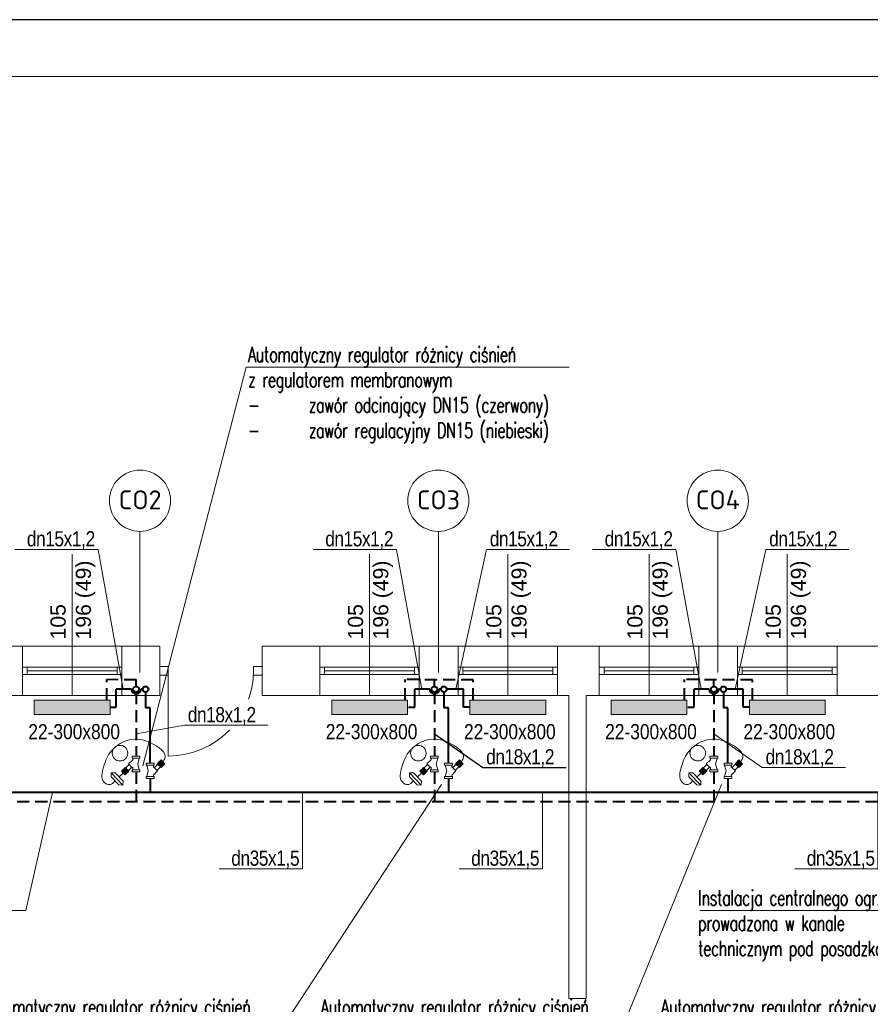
# Model space of a CAD drawing. Header units: millimetres. Extents: x -2390 to 43572, y -15084 to -12114.
# Tile 27 of 52: x 23930 to 24828, y -13153 to -12114. Entities that reach past the tile are written whole.
import ezdxf
from ezdxf import colors
from ezdxf.entities.mleader import LeaderData, LeaderLine
from ezdxf.math import Vec2, Vec3

# ---------------------------------------------------------------- set-up
doc = ezdxf.new("R2010")
doc.units = ezdxf.units.MM
doc.linetypes.add('DASHED', pattern=[1.905, 1.27, -0.635])
for name, color, linetype, lineweight in [('@ grzejniki', 7, 'Continuous', 30), ('@ opis C..O.', 7, 'Continuous', 18), ('IS-Działka (powrotna)', 5, 'DASHED', 40), ('IS-Działka (zasilająca)', 1, 'Continuous', 40), ('IS-Grzejnik', 7, 'Continuous', 5), ('IS-Grzejnik_etykieta', 7, 'Continuous', 5), ('IS-opis', 7, 'Continuous', 25), ('IS-ramka', 7, 'Continuous', 15), ('opisy', 5, 'Continuous', 5), ('stolarka', 3, 'Continuous', 9), ('Wymiar', 7, 'Continuous', 5), ('wymiary', 6, 'Continuous', 5), ('zawory', 7, 'Continuous', 18), ('ściany nośne', 1, 'Continuous', 25)]:
    doc.layers.add(name, color=color, linetype=linetype, lineweight=lineweight)
doc.layers.add('IS-pomocnicze', color=2, linetype='Continuous', plot=False)
doc.styles.add('Arial_Narrow_____', font='ARIALN.TTF')
doc.styles.add('ROMANS', font='romans.shx', dxfattribs={"height": 1})
doc.styles.add('SIMPLEX', font='simplex.shx', dxfattribs={"width": 0.75})
doc.styles.get("Standard").update_dxf_attribs({"font": 'arial.ttf'})
doc.styles.add('TABELKA', font='romans.shx', dxfattribs={"width": 0.9})

# ---------------------------------------------------------------- blocks, each defined once
blk = doc.blocks.new('A$C19E64F29')
at = {"layer": 'zawory'}
for p, q in [((-15.4, -0.7), (-11.5, 3.3)), ((-10.4, -3.6), (-14.4, 0.4)), ((-10.4, -3.6), (-14.4, 0.4)), ((-9.9, -3), (-13.8, 0.9)), ((-9.8, -3), (-13.8, 0.9)), ((-9.3, -2.5), (-13.3, 1.5)), ((-9.3, -2.5), (-13.3, 1.5)), ((-8.8, -1.9), (-12.7, 2)), ((-8.8, -1.9), (-12.7, 2)), ((-8.2, -1.4), (-12.2, 2.6)), ((-7.5, -0.7), (-11.5, 3.3)), ((4.1, -2.2), (4.1, 0)), ((-11.5, -4.7), (-15.4, -0.7)), ((-10.9, -4.1), (-14.9, -0.2)), ((-11.5, -4.7), (-7.5, -0.7)), ((-7.3, -7.6), (-10.9, -4.1)), ((-10.9, -4.1), (-10.9, -4.1)), ((-4.5, -4.9), (-8.1, -1.3)), ((-7.9, -8.3), (-3.9, -4.3)), ((-3.5, -12.7), (-7.9, -8.3)), ((4.1, -2.2), (-4.1, -2.2)), ((-3.5, -4.8), (-3.9, -4.3)), ((-3.5, -2.2), (-3.5, -4.8)), ((1.9, -8.2), (3.5, -2.2)), ((3.5, -14.3), (1.9, -8.2)), ((4.1, -14.3), (-4.1, -14.3)), ((-3.5, -12.7), (-3.5, -14.3)), ((4.1, -16.4), (4.1, -14.3))]:
    blk.add_line(p, q, dxfattribs=at)
for points in [[(-4.1, -2.2), (-4.1, 0), (4.1, 0)], [(4.1, -16.4), (-4.1, -16.4), (-4.1, -14.3)]]:
    blk.add_lwpolyline(points, dxfattribs=at)
blk = doc.blocks.new('A$C419A285A')
at = {"layer": '@ grzejniki', "lineweight": 0}
for p, q in [((-135, -10), (-105, 20)), ((-105, 20), (15, 20)), ((-45, 20), (-45, 58)), ((15, 20), (45, -10)), ((-105, -40), (-135, -10)), ((-135, -10), (45, -10)), ((15, -40), (-105, -40)), ((-45, -100), (-45, -40)), ((45, -10), (15, -40))]:
    blk.add_line(p, q, dxfattribs=at)
blk = doc.blocks.new('A$C3D8D556D')
at = {"layer": '@ grzejniki', "lineweight": 0}
blk.add_circle((29.5, 37.9), 8.23, dxfattribs=at)
blk.add_spline([(-2.4, 45.9), (-3.7, 48.6), (-0.9, 54.8), (14.8, 55.3), (32.1, 46.8), (42.6, 31.3), (40.7, 6.1), (23.5, -9.3), (20.4, -7.3)], degree=3, dxfattribs=at)
at = {"layer": '@ grzejniki', "lineweight": 0, "xscale": -0.1, "yscale": 0.1, "zscale": 0.1, "rotation": 43.66614677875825}
blk.add_blockref('A$C419A285A', (-1.6, 38.6), dxfattribs=at)
at = {"layer": '@ grzejniki', "xscale": -1}
for p, rotation in [((9.8, 21), 90), ((19.1, 6.1), 270.0000000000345)]:
    blk.add_blockref('A$C19E64F29', p, dxfattribs=dict(at, rotation=rotation))
blk = doc.blocks.new('_None')

msp = doc.modelspace()

# ---------------------------------------------------------------- hatches: boundary and pattern name
at = {"layer": 'IS-Grzejnik', "transparency": 33554687, "extrusion": (0, 0, -1)}
for points in [[(-24025.2, -12847.3), (-23945.2, -12847.3), (-23945.2, -12832.2), (-24025.2, -12832.1)], [(-24339.2, -12847.3), (-24259.2, -12847.3), (-24259.2, -12832.2), (-24339.2, -12832.1)], [(-24485.2, -12847.3), (-24405.2, -12847.3), (-24405.2, -12832.2), (-24485.2, -12832.1)], [(-24634.2, -12847.3), (-24554.2, -12847.3), (-24554.2, -12832.2), (-24634.2, -12832.1)], [(-24780.2, -12847.3), (-24700.2, -12847.3), (-24700.2, -12832.2), (-24780.2, -12832.1)]]:
    msp.add_hatch(color=256, dxfattribs=at).paths.add_polyline_path(points)

# ---------------------------------------------------------------- linework, layer by layer
at = {"layer": 'IS-Działka (powrotna)', "ltscale": 10}
for p, q in [((24052.7, -12810.6), (24021.8, -12810.5)), ((24021.8, -12832.1), (24021.8, -12810.5)), ((24052.7, -12817.6), (24052.7, -12810.5)), ((24408.5, -12810.6), (24336.8, -12810.5)), ((24336.8, -12832.1), (24336.8, -12810.5)), ((24367.7, -12817.6), (24367.7, -12810.5)), ((24408.5, -12832.2), (24408.5, -12810.6)), ((24703.5, -12810.6), (24631.8, -12810.5)), ((24631.8, -12832.1), (24631.8, -12810.5)), ((24662.7, -12817.6), (24662.7, -12810.5)), ((24703.5, -12832.2), (24703.5, -12810.6)), ((24052.7, -12907.7), (24052.7, -12939.6)), ((24367.7, -12907.7), (24367.7, -12939.6)), ((24662.7, -12907.7), (24662.7, -12939.6)), ((25978.3, -12939.6), (23469.3, -12939.6))]:
    msp.add_line(p, q, dxfattribs=at)
at = {"layer": 'IS-Działka (powrotna)', "ltscale": 80}
for centre in [(24052.7, -12820.6), (24367.7, -12820.6), (24662.7, -12820.6)]:
    msp.add_circle(centre, 3, dxfattribs=at)
at = {"layer": 'IS-Działka (zasilająca)'}
for p, q in [((24047.7, -12820.6), (24031.8, -12820.6)), ((24031.8, -12839.7), (24031.8, -12820.6)), ((24059.7, -12820.6), (24057.7, -12820.6)), ((24362.7, -12820.6), (24346.8, -12820.6)), ((24346.8, -12839.7), (24346.8, -12820.6)), ((24374.7, -12820.6), (24372.7, -12820.6)), ((24398.5, -12820.6), (24380.7, -12820.6)), ((24398.5, -12839.7), (24398.5, -12820.6)), ((24657.7, -12820.6), (24641.8, -12820.6)), ((24641.8, -12839.7), (24641.8, -12820.6)), ((24669.7, -12820.6), (24667.7, -12820.6)), ((24693.5, -12820.6), (24675.7, -12820.6)), ((24693.5, -12839.7), (24693.5, -12820.6)), ((24062.7, -12823.6), (24062.7, -12840.1)), ((24377.7, -12823.6), (24377.7, -12840.1)), ((24672.7, -12823.6), (24672.7, -12840.1)), ((24025.2, -12839.7), (24031.8, -12839.7)), ((24067.5, -12840.1), (24062.7, -12840.1)), ((24067.5, -12898.5), (24067.5, -12840.1)), ((24340.2, -12839.7), (24346.8, -12839.7)), ((24382.5, -12840.1), (24377.7, -12840.1)), ((24382.5, -12898.5), (24382.5, -12840.1)), ((24405.2, -12839.7), (24398.5, -12839.7)), ((24635.2, -12839.7), (24641.8, -12839.7)), ((24677.5, -12840.1), (24672.7, -12840.1)), ((24677.5, -12898.5), (24677.5, -12840.1)), ((24700.2, -12839.7), (24693.5, -12839.7)), ((24067.5, -12914.9), (24067.5, -12929.6)), ((24382.5, -12914.9), (24382.5, -12929.6)), ((24677.5, -12914.9), (24677.5, -12929.6)), ((25978.3, -12929.6), (23479.3, -12929.6))]:
    msp.add_line(p, q, dxfattribs=at)
for centre in [(24062.7, -12820.6), (24377.7, -12820.6), (24672.7, -12820.6)]:
    msp.add_circle(centre, 3, dxfattribs=at)
for centre in [(24052.7, -12820.6), (24367.7, -12820.6), (24662.7, -12820.6)]:
    msp.add_arc(centre, 5, 179.9992, 0.0013, dxfattribs=at)
at = {"layer": 'IS-Grzejnik', "extrusion": (0, 0, -1)}
for points in [[(-24025.2, -12847.3), (-23945.2, -12847.4), (-23945.2, -12832.2), (-24025.2, -12832.1)], [(-24339.2, -12847.3), (-24259.2, -12847.4), (-24259.2, -12832.2), (-24339.2, -12832.1)], [(-24485.2, -12847.3), (-24405.2, -12847.4), (-24405.2, -12832.2), (-24485.2, -12832.1)], [(-24634.2, -12847.3), (-24554.2, -12847.4), (-24554.2, -12832.2), (-24634.2, -12832.1)], [(-24780.2, -12847.3), (-24700.2, -12847.4), (-24700.2, -12832.2), (-24780.2, -12832.1)]]:
    msp.add_lwpolyline(points, close=True, dxfattribs=at)
at = {"layer": 'IS-pomocnicze', "transparency": 33554687}
msp.add_lwpolyline([(22148.3, -15084), (28148.3, -15084), (28148.3, -12114), (22148.3, -12114), (22148.3, -15084)], dxfattribs=at)
at = {"layer": 'IS-ramka', "transparency": 33554687}
msp.add_lwpolyline([(22208.3, -15024), (28088.3, -15024), (28088.3, -12174), (22208.3, -12174)], close=True, dxfattribs=at)
at = {"layer": 'opisy', "color": 252, "lineweight": 0}
for p, q in [((23985.2, -12827.2), (23985.2, -12662.6)), ((24299.2, -12827.2), (24299.2, -12662.6)), ((24445.2, -12827.2), (24445.2, -12662.6)), ((24594.2, -12827.2), (24594.2, -12662.6)), ((24740.2, -12827.2), (24740.2, -12662.6))]:
    msp.add_line(p, q, dxfattribs=at)
at = {"layer": 'stolarka', "color": 252, "lineweight": 0}
for p, q in [((23932.7, -12797.2), (23937.7, -12797.2)), ((23937.7, -12797.2), (23937.7, -12805.2)), ((23937.7, -12797.2), (24032.7, -12797.2)), ((23937.7, -12801.2), (24032.7, -12801.2)), ((24037.7, -12797.2), (24032.7, -12797.2)), ((24032.7, -12797.2), (24032.7, -12805.2)), ((24086.7, -12796.7), (24077.7, -12796.7)), ((24086.7, -12805.7), (24086.7, -12796.7)), ((24086.7, -12801.2), (24086.7, -12891.2)), ((24176.7, -12796.7), (24185.7, -12796.7)), ((24176.7, -12805.7), (24176.7, -12796.7)), ((24246.7, -12797.2), (24251.7, -12797.2)), ((24251.7, -12797.2), (24251.7, -12805.2)), ((24251.7, -12797.2), (24346.7, -12797.2)), ((24251.7, -12801.2), (24346.7, -12801.2)), ((24351.7, -12797.2), (24346.7, -12797.2)), ((24346.7, -12797.2), (24346.7, -12805.2)), ((24392.7, -12797.2), (24397.7, -12797.2)), ((24397.7, -12797.2), (24397.7, -12805.2)), ((24397.7, -12797.2), (24492.7, -12797.2)), ((24397.7, -12801.2), (24492.7, -12801.2)), ((24497.7, -12797.2), (24492.7, -12797.2)), ((24492.7, -12797.2), (24492.7, -12805.2)), ((24541.7, -12797.2), (24546.7, -12797.2)), ((24546.7, -12797.2), (24546.7, -12805.2)), ((24546.7, -12797.2), (24641.7, -12797.2)), ((24546.7, -12801.2), (24641.7, -12801.2)), ((24646.7, -12797.2), (24641.7, -12797.2)), ((24641.7, -12797.2), (24641.7, -12805.2)), ((24687.7, -12797.2), (24692.7, -12797.2)), ((24692.7, -12797.2), (24692.7, -12805.2)), ((24692.7, -12797.2), (24787.7, -12797.2)), ((24692.7, -12801.2), (24787.7, -12801.2)), ((24792.7, -12797.2), (24787.7, -12797.2)), ((24787.7, -12797.2), (24787.7, -12805.2)), ((23937.7, -12805.2), (23932.7, -12805.2)), ((23937.7, -12805.2), (24032.7, -12805.2)), ((24032.7, -12805.2), (24037.7, -12805.2)), ((24086.7, -12805.7), (24077.7, -12805.7)), ((24176.7, -12805.7), (24185.7, -12805.7)), ((24251.7, -12805.2), (24246.7, -12805.2)), ((24251.7, -12805.2), (24346.7, -12805.2)), ((24346.7, -12805.2), (24351.7, -12805.2)), ((24397.7, -12805.2), (24392.7, -12805.2)), ((24397.7, -12805.2), (24492.7, -12805.2)), ((24492.7, -12805.2), (24497.7, -12805.2)), ((24546.7, -12805.2), (24541.7, -12805.2)), ((24546.7, -12805.2), (24641.7, -12805.2)), ((24641.7, -12805.2), (24646.7, -12805.2)), ((24692.7, -12805.2), (24687.7, -12805.2)), ((24692.7, -12805.2), (24787.7, -12805.2)), ((24787.7, -12805.2), (24792.7, -12805.2))]:
    msp.add_line(p, q, dxfattribs=at)
msp.add_lwpolyline([(24086.7, -12891.2, 0.411545), (24176.7, -12801.2)], format="xyb", dxfattribs=at)
at = {"layer": 'Wymiar', "color": 252, "lineweight": 0}
for q in [(24509.7, -12827.2), (24527.7, -13147.1)]:
    msp.add_line((24509.7, -13147.1), q, dxfattribs=at)
at = {"layer": 'wymiary', "color": 0}
for p, q in [((24056.8, -12653.9), (24056.8, -12802.8)), ((24371.8, -12653.9), (24371.8, -12802.8)), ((24666.8, -12653.9), (24666.8, -12802.8))]:
    msp.add_line(p, q, dxfattribs=at)
at = {"layer": 'ściany nośne', "color": 252, "lineweight": 0}
for p, q in [((23327.7, -12775.2), (24077.7, -12775.2)), ((23932.7, -12827.2), (23932.7, -12775.2)), ((24037.7, -12827.2), (24037.7, -12775.2)), ((24077.7, -12827.2), (24077.7, -12775.2)), ((24185.7, -12775.2), (24497.7, -12775.2)), ((24185.7, -12827.2), (24185.7, -12775.2)), ((24246.7, -12827.2), (24246.7, -12775.2)), ((24351.7, -12827.2), (24351.7, -12775.2)), ((24392.7, -12827.2), (24392.7, -12775.2)), ((24497.7, -12775.2), (24523.7, -12775.2)), ((24497.7, -12827.2), (24497.7, -12775.2)), ((24523.7, -12775.2), (24835.7, -12775.2)), ((24541.7, -12827.2), (24541.7, -12775.2)), ((24646.7, -12827.2), (24646.7, -12775.2)), ((24687.7, -12827.2), (24687.7, -12775.2)), ((24792.7, -12827.2), (24792.7, -12775.2)), ((23640.7, -12827.2), (24077.7, -12827.2)), ((24185.7, -12827.2), (24497.7, -12827.2)), ((24509.7, -12827.2), (24497.7, -12827.2)), ((24835.7, -12827.2), (24527.7, -12827.2)), ((24527.7, -12827.2), (24527.7, -13147.1))]:
    msp.add_line(p, q, dxfattribs=at)
at = {"layer": 'ściany nośne'}
for p, q in [((24062.7, -12820.6), (24062.7, -12820.6)), ((24377.7, -12820.6), (24377.7, -12820.6)), ((24672.7, -12820.6), (24672.7, -12820.6))]:
    msp.add_line(p, q, dxfattribs=at)

# ---------------------------------------------------------------- texts
at = {"layer": 'opisy', "color": 252, "lineweight": 0, "char_height": 16, "width": 104.913, "attachment_point": 1, "rotation": 90}
for insert in [(23962.3, -12768.1), (24276.3, -12768.1), (24422.3, -12768.1), (24571.3, -12768.1), (24717.3, -12768.1)]:
    msp.add_mtext('105\\P196 (49)', dxfattribs=dict(at, insert=insert))

# ---------------------------------------------------------------- leaders
at = {"layer": '@ opis C..O.'}
ml = msp.add_multileader_mtext('Standard', dxfattribs=at)
ml.set_content('{\\Fsimplex|c238;\\W0.7;\\T0.95;Automatyczny regulator różnicy ciśnień \\Pz regulatorem membranowym \\P\\pxi-2,l2,t4;\\A1;-^Izawór odcinający DN15\\A0; (czerwony) \\P-^Izawór regulacyjny \\A1;DN15\\A0; (niebieski\\A1;)}', color=256, style='ROMANS')
ml.set_leader_properties(color=256, linetype='ByLayer', lineweight=5)
ml.set_arrow_properties(name='NONE')
ml.build(insert=Vec2(0, 0))
ml.multileader.update_dxf_attribs({"text_left_attachment_type": 6, "text_right_attachment_type": 6, "dogleg_length": 0, "arrow_head_size": 0})
ctx = ml.context
ctx.base_point, ctx.char_height, ctx.arrow_head_size, ctx.plane_origin = Vec3(23888.7, -13169.3), 16, 0, Vec3(25121.7, -13726.4)
ctx.left_attachment, ctx.right_attachment = 6, 6
notes = []
notes.append((ctx, [(1, (1, 1, 0), (24212.7, -13169.3), (-1, 0), 0, [(0, [(24375.2, -12921)], 0, [])])]))
ctx.mtext.insert, ctx.mtext.width, ctx.mtext.line_spacing_style, ctx.mtext.flow_direction = Vec3(23890.7, -13148), 335.715, 2, 5
ml = msp.add_multileader_mtext('Standard', dxfattribs=at)
ml.set_content('{\\Fsimplex|c238;\\W0.7;\\T0.95;Automatyczny regulator różnicy ciśnień \\Pz regulatorem membranowym \\P\\pxi-2,l2,t4;\\A1;-^Izawór odcinający DN15\\A0; (czerwony) \\P-^Izawór regulacyjny \\A1;DN15\\A0; (niebieski\\A1;)}', color=256, style='ROMANS')
ml.set_leader_properties(color=256, linetype='ByLayer', lineweight=5)
ml.set_arrow_properties(name='NONE')
ml.build(insert=Vec2(0, 0))
ml.multileader.update_dxf_attribs({"text_left_attachment_type": 6, "text_right_attachment_type": 6, "dogleg_length": 0, "arrow_head_size": 0})
ctx = ml.context
ctx.base_point, ctx.char_height, ctx.arrow_head_size, ctx.plane_origin = Vec3(24245.8, -13169.3), 16, 0, Vec3(25478.8, -13726.4)
ctx.left_attachment, ctx.right_attachment = 6, 6
notes.append((ctx, [(1, (1, 1, 0), (24569.8, -13169.3), (-1, 0), 0, [(0, [(24670.7, -12921)], 0, [])])]))
ctx.mtext.insert, ctx.mtext.width, ctx.mtext.line_spacing_style, ctx.mtext.flow_direction = Vec3(24247.8, -13148), 335.715, 2, 5
ml = msp.add_multileader_mtext('Standard', dxfattribs=at)
ml.set_content('{\\Fsimplex|c238;\\W0.7;\\T0.95;Automatyczny regulator różnicy ciśnień \\Pz regulatorem membranowym \\P\\pxi-2,l2,t4;\\A1;-^Izawór odcinający DN15\\A0; (czerwony) \\P-^Izawór regulacyjny \\A1;DN15\\A0; (niebieski\\A1;)}', color=256, style='ROMANS')
ml.set_leader_properties(color=256, linetype='ByLayer', lineweight=5)
ml.set_arrow_properties(name='NONE')
ml.build(insert=Vec2(0, 0))
ml.multileader.update_dxf_attribs({"text_left_attachment_type": 6, "text_right_attachment_type": 6, "dogleg_length": 0, "arrow_head_size": 0})
ctx = ml.context
ctx.base_point, ctx.char_height, ctx.arrow_head_size, ctx.plane_origin = Vec3(24605, -13169.3), 16, 0, Vec3(25838.1, -13726.4)
ctx.left_attachment, ctx.right_attachment = 6, 6
notes.append((ctx, [(1, (1, 1, 0), (24929, -13169.3), (-1, 0), 0, [(0, [(24984.7, -12921)], 0, [])])]))
ctx.mtext.insert, ctx.mtext.width, ctx.mtext.line_spacing_style, ctx.mtext.flow_direction = Vec3(24607, -13148), 335.715, 2, 5
at = {"layer": 'IS-opis', "transparency": 33554687}
ml = msp.add_multileader_mtext('Standard', dxfattribs=at)
ml.set_content('{\\W0.7;\\T0.95;\\C256;Instalacja centralnego ogrzewania  \\Pprowadzona w kanale \\Ptechnicznym pod posadzką}', color=252, style='SIMPLEX')
ml.set_leader_properties(color=256, linetype='ByLayer', lineweight=5)
ml.set_arrow_properties(name='NONE')
ml.build(insert=Vec2(0, 0))
ml.multileader.update_dxf_attribs({"text_left_attachment_type": 6, "text_right_attachment_type": 6, "dogleg_length": 0, "arrow_head_size": 0})
ctx = ml.context
ctx.base_point, ctx.char_height, ctx.arrow_head_size, ctx.plane_origin = Vec3(23659, -13054.1), 16, 0, Vec3(14635.6, -13019.7)
ctx.left_attachment, ctx.right_attachment = 6, 6
notes.append((ctx, [(1, (1, 1, 0), (23936.4, -13054.1), (-1, 0), 0, [(0, [(23964.5, -12929.6)], 0, [])])]))
ctx.mtext.insert, ctx.mtext.width, ctx.mtext.defined_height, ctx.mtext.line_spacing_style, ctx.mtext.flow_direction = Vec3(23661, -13032.8), 316.165, 16.2, 2, 5
at = {"layer": 'IS-opis', "color": 7}
ml = msp.add_multileader_mtext('Standard', dxfattribs=at)
ml.set_content('{\\fArial Narrow|b0|i0|c238|p34;\\W1;\\T0.95;\\C256;dn35x1,5}', color=7, style='TABELKA')
ml.set_leader_properties(color=256, linetype='ByLayer', lineweight=5)
ml.set_arrow_properties(name='NONE')
ml.build(insert=Vec2(0, 0))
ml.multileader.update_dxf_attribs({"has_dogleg": 0, "text_left_attachment_type": 6, "text_right_attachment_type": 6, "dogleg_length": 0, "arrow_head_size": 0})
ctx = ml.context
ctx.base_point, ctx.char_height, ctx.arrow_head_size, ctx.landing_gap_size, ctx.plane_origin, ctx.plane_y_axis = Vec3(24149.6, -13010.1), 16, 0, 4, Vec3(20861.7, -13627.2), Vec3(0, 1, 0)
ctx.left_attachment, ctx.right_attachment, ctx.text_align_type = 6, 6, 1
notes.append((ctx, [(0, (1, 1, 0), (24228.4, -13010.1), (-1, 0), 0, [(0, [(24228.4, -12929.6)], 0, [])])]))
ctx.mtext.insert, ctx.mtext.alignment, ctx.mtext.line_spacing_style, ctx.mtext.flow_direction = Vec3(24189, -12990.9), 2, 2, 5
ml = msp.add_multileader_mtext('Standard', dxfattribs=at)
ml.set_content('{\\fArial Narrow|b0|i0|c238|p34;\\W1;\\T0.95;\\C256;dn35x1,5}', color=7, style='TABELKA')
ml.set_leader_properties(color=256, linetype='ByLayer', lineweight=5)
ml.set_arrow_properties(name='NONE')
ml.build(insert=Vec2(0, 0))
ml.multileader.update_dxf_attribs({"has_dogleg": 0, "text_left_attachment_type": 6, "text_right_attachment_type": 6, "dogleg_length": 0, "arrow_head_size": 0})
ctx = ml.context
ctx.base_point, ctx.char_height, ctx.arrow_head_size, ctx.landing_gap_size, ctx.plane_origin, ctx.plane_y_axis = Vec3(24402.9, -13010.1), 16, 0, 4, Vec3(21115, -13627.2), Vec3(0, 1, 0)
ctx.left_attachment, ctx.right_attachment, ctx.text_align_type = 6, 6, 1
notes.append((ctx, [(0, (1, 1, 0), (24481.8, -13010.1), (-1, 0), 0, [(0, [(24481.8, -12929.6)], 0, [])])]))
ctx.mtext.insert, ctx.mtext.alignment, ctx.mtext.line_spacing_style, ctx.mtext.flow_direction = Vec3(24442.3, -12990.9), 2, 2, 5
at = {"layer": 'IS-opis', "transparency": 33554687}
ml = msp.add_multileader_mtext('Standard', dxfattribs=at)
ml.set_content('{\\W0.7;\\T0.95;\\C256;Instalacja centralnego ogrzewania  \\Pprowadzona w kanale \\Ptechnicznym pod posadzką}', color=252, style='SIMPLEX')
ml.set_leader_properties(color=256, linetype='ByLayer', lineweight=5)
ml.set_arrow_properties(name='NONE')
ml.build(insert=Vec2(0, 0))
ml.multileader.update_dxf_attribs({"text_left_attachment_type": 6, "text_right_attachment_type": 6, "dogleg_length": 0, "arrow_head_size": 0})
ctx = ml.context
ctx.base_point, ctx.char_height, ctx.arrow_head_size, ctx.plane_origin = Vec3(24644, -13054.1), 16, 0, Vec3(15590.5, -13019.7)
ctx.left_attachment, ctx.right_attachment = 6, 6
notes.append((ctx, [(1, (1, 1, 0), (24921.4, -13054.1), (-1, 0), 0, [(0, [(24954.8, -12929.6)], 0, [])])]))
ctx.mtext.insert, ctx.mtext.width, ctx.mtext.defined_height, ctx.mtext.line_spacing_style, ctx.mtext.flow_direction = Vec3(24646, -13032.8), 316.165, 16.2, 2, 5
at = {"layer": 'IS-opis', "color": 7}
ml = msp.add_multileader_mtext('Standard', dxfattribs=at)
ml.set_content('{\\fArial Narrow|b0|i0|c238|p34;\\W1;\\T0.95;\\C256;dn35x1,5}', color=7, style='TABELKA')
ml.set_leader_properties(color=256, linetype='ByLayer', lineweight=5)
ml.set_arrow_properties(name='NONE')
ml.build(insert=Vec2(0, 0))
ml.multileader.update_dxf_attribs({"has_dogleg": 0, "text_left_attachment_type": 6, "text_right_attachment_type": 6, "dogleg_length": 0, "arrow_head_size": 0})
ctx = ml.context
ctx.base_point, ctx.char_height, ctx.arrow_head_size, ctx.landing_gap_size, ctx.plane_origin, ctx.plane_y_axis = Vec3(24757.1, -13010.1), 16, 0, 4, Vec3(21469.2, -13627.2), Vec3(0, 1, 0)
ctx.left_attachment, ctx.right_attachment, ctx.text_align_type = 6, 6, 1
notes.append((ctx, [(0, (1, 1, 0), (24835.9, -13010.1), (-1, 0), 0, [(0, [(24835.9, -12929.6)], 0, [])])]))
ctx.mtext.insert, ctx.mtext.alignment, ctx.mtext.line_spacing_style, ctx.mtext.flow_direction = Vec3(24796.5, -12990.9), 2, 2, 5
for ctx, leaders in notes:
    for number, flags, end, landing, length, lines in leaders:
        leader = LeaderData()
        leader.index, (leader.has_last_leader_line, leader.has_dogleg_vector, leader.attachment_direction) = number, flags
        leader.last_leader_point, leader.dogleg_vector, leader.dogleg_length = Vec3(end), Vec3(landing), length
        for number, points, colour, breaks in lines:
            line = LeaderLine()
            line.index, line.vertices, line.color, line.breaks = number, Vec3.list(points), colors.encode_raw_color(colour), breaks
            leader.lines.append(line)
        ctx.leaders.append(leader)

# ---------------------------------------------------------------- next in the draw order: texts
at = {"layer": 'IS-Grzejnik_etykieta', "char_height": 20, "width": 65.015, "attachment_point": 1, "style": 'Arial_Narrow_____', "bg_fill": 2}
for s, insert in [('\\pxqc;{\\fISOCPEUR|b0|i0|c238|p34;CO2}', (24024.4, -12610.7)), ('\\pxqc;{\\fISOCPEUR|b0|i0|c238|p34;CO3}', (24339.4, -12610.7)), ('\\pxqc;{\\fISOCPEUR|b0|i0|c238|p34;CO4}', (24634.4, -12610.7))]:
    msp.add_mtext(s, dxfattribs=dict(at, insert=insert))
at = {"layer": 'IS-Grzejnik_etykieta', "lineweight": 0, "char_height": 16, "attachment_point": 1, "bg_fill": 2}
for insert in [(23938.9, -12857.4), (24252.9, -12857.4), (24398.9, -12857.4), (24547.9, -12857.4), (24693.9, -12857.4)]:
    msp.add_mtext_dynamic_manual_height_columns('{\\fArial Narrow|b0|i0|c238|p34;22-300x800}', width=61.082, gutter_width=299.6, heights=[0], dxfattribs=dict(at, insert=insert))

# ---------------------------------------------------------------- next in the draw order: linework, layer by layer
at = {"layer": 'IS-Działka (powrotna)', "ltscale": 10}
for p, q in [((24052.7, -12823.6), (24052.7, -12891.3)), ((24367.7, -12823.6), (24367.7, -12891.3)), ((24662.7, -12823.6), (24662.7, -12891.3))]:
    msp.add_line(p, q, dxfattribs=at)
at = {"layer": 'wymiary', "color": 0}
for centre in [(24056.8, -12621.7), (24371.8, -12621.7), (24666.8, -12621.7)]:
    msp.add_circle(centre, 32.3, dxfattribs=at)

# ---------------------------------------------------------------- next in the draw order: block references
at = {"layer": 'ściany nośne', "rotation": 90}
for p in [(24073.6, -12917.6), (24388.6, -12917.6), (24683.6, -12917.6)]:
    msp.add_blockref('A$C3D8D556D', p, dxfattribs=at)

# ---------------------------------------------------------------- next in the draw order: leaders
at = {"layer": 'IS-opis', "color": 7}
ml = msp.add_multileader_mtext('Standard', dxfattribs=at)
ml.set_content('{\\fArial Narrow|b0|i0|c238|p34;\\W1;\\T0.95;\\C256;dn18x1,2}', color=7, style='TABELKA')
ml.set_leader_properties(color=256, linetype='ByLayer', lineweight=-1)
ml.set_arrow_properties(name='NONE')
ml.build(insert=Vec2(0, 0))
ml.multileader.update_dxf_attribs({"has_dogleg": 0, "text_left_attachment_type": 6, "text_right_attachment_type": 6, "dogleg_length": 0, "arrow_head_size": 0})
ctx = ml.context
ctx.base_point, ctx.char_height, ctx.arrow_head_size, ctx.landing_gap_size, ctx.plane_origin, ctx.plane_y_axis = Vec3(24418.8, -12903.1), 16, 0, 4, Vec3(21130.9, -13520.2), Vec3(0, 1, 0)
ctx.left_attachment, ctx.right_attachment, ctx.text_align_type = 6, 6, 1
notes = []
notes.append((ctx, [(1, (1, 1, 0), (24418.8, -12903.1), (1, 0), 0, [(0, [(24367.7, -12867.8)], 0, [])])]))
ctx.mtext.insert, ctx.mtext.alignment, ctx.mtext.line_spacing_style, ctx.mtext.flow_direction = Vec3(24458.1, -12883.9), 2, 2, 5
ml = msp.add_multileader_mtext('Standard', dxfattribs=at)
ml.set_content('{\\fArial Narrow|b0|i0|c238|p34;\\W1;\\T0.95;\\C256;dn18x1,2}', color=7, style='TABELKA')
ml.set_leader_properties(color=256, linetype='ByLayer', lineweight=5)
ml.set_arrow_properties(name='NONE')
ml.build(insert=Vec2(0, 0))
ml.multileader.update_dxf_attribs({"has_dogleg": 0, "text_left_attachment_type": 6, "text_right_attachment_type": 6, "dogleg_length": 0, "arrow_head_size": 0})
ctx = ml.context
ctx.base_point, ctx.char_height, ctx.arrow_head_size, ctx.landing_gap_size, ctx.plane_origin, ctx.plane_y_axis = Vec3(24713.8, -12903.1), 16, 0, 4, Vec3(21425.9, -13520.2), Vec3(0, 1, 0)
ctx.left_attachment, ctx.right_attachment, ctx.text_align_type = 6, 6, 1
notes.append((ctx, [(1, (1, 1, 0), (24713.8, -12903.1), (1, 0), 0, [(0, [(24662.7, -12867.8)], 0, [])])]))
ctx.mtext.insert, ctx.mtext.alignment, ctx.mtext.line_spacing_style, ctx.mtext.flow_direction = Vec3(24753.1, -12883.9), 2, 2, 5
for ctx, leaders in notes:
    for number, flags, end, landing, length, lines in leaders:
        leader = LeaderData()
        leader.index, (leader.has_last_leader_line, leader.has_dogleg_vector, leader.attachment_direction) = number, flags
        leader.last_leader_point, leader.dogleg_vector, leader.dogleg_length = Vec3(end), Vec3(landing), length
        for number, points, colour, breaks in lines:
            line = LeaderLine()
            line.index, line.vertices, line.color, line.breaks = number, Vec3.list(points), colors.encode_raw_color(colour), breaks
            leader.lines.append(line)
        ctx.leaders.append(leader)

# ---------------------------------------------------------------- next in the draw order: leaders
ml = msp.add_multileader_mtext('Standard', dxfattribs=at)
ml.set_content('{\\fArial Narrow|b0|i0|c238|p34;\\W1;\\T0.95;\\C256;dn15x1,2}', color=7, style='TABELKA')
ml.set_leader_properties(color=256, linetype='ByLayer', lineweight=5)
ml.set_arrow_properties(name='NONE')
ml.build(insert=Vec2(0, 0))
ml.multileader.update_dxf_attribs({"has_dogleg": 0, "text_left_attachment_type": 6, "text_right_attachment_type": 6, "dogleg_length": 0, "arrow_head_size": 0})
ctx = ml.context
ctx.base_point, ctx.char_height, ctx.arrow_head_size, ctx.landing_gap_size, ctx.plane_origin, ctx.plane_y_axis = Vec3(23933.9, -12673), 16, 0, 4, Vec3(20601.5, -13261), Vec3(0, 1, 0)
ctx.left_attachment, ctx.right_attachment, ctx.text_align_type = 6, 6, 1
notes = []
notes.append((ctx, [(0, (1, 1, 0), (24012.5, -12673), (-1, 0), 0, [(0, [(24039.2, -12820.6)], 0, [])])]))
ctx.mtext.insert, ctx.mtext.alignment, ctx.mtext.line_spacing_style, ctx.mtext.flow_direction = Vec3(23973.2, -12653.8), 2, 2, 5
ctx.mtext.has_bg_fill, ctx.mtext.bg_color, ctx.mtext.bg_scale_factor, ctx.mtext.bg_transparency, ctx.mtext.use_window_bg_color = 1, -1027028792, 1.5, 0, 1
ml = msp.add_multileader_mtext('Standard', dxfattribs=at)
ml.set_content('{\\fArial Narrow|b0|i0|c238|p34;\\W1;\\T0.95;\\C256;dn15x1,2}', color=7, style='TABELKA')
ml.set_leader_properties(color=256, linetype='ByLayer', lineweight=5)
ml.set_arrow_properties(name='NONE')
ml.build(insert=Vec2(0, 0))
ml.multileader.update_dxf_attribs({"has_dogleg": 0, "text_left_attachment_type": 6, "text_right_attachment_type": 6, "dogleg_length": 0, "arrow_head_size": 0})
ctx = ml.context
ctx.base_point, ctx.char_height, ctx.arrow_head_size, ctx.landing_gap_size, ctx.plane_origin, ctx.plane_y_axis = Vec3(24248.9, -12673), 16, 0, 4, Vec3(20916.5, -13261), Vec3(0, 1, 0)
ctx.left_attachment, ctx.right_attachment, ctx.text_align_type = 6, 6, 1
notes.append((ctx, [(0, (1, 1, 0), (24327.5, -12673), (-1, 0), 0, [(0, [(24354.2, -12820.6)], 0, [])])]))
ctx.mtext.insert, ctx.mtext.alignment, ctx.mtext.line_spacing_style, ctx.mtext.flow_direction = Vec3(24288.2, -12653.8), 2, 2, 5
ctx.mtext.has_bg_fill, ctx.mtext.bg_color, ctx.mtext.bg_scale_factor, ctx.mtext.bg_transparency, ctx.mtext.use_window_bg_color = 1, -1027028792, 1.5, 0, 1
ml = msp.add_multileader_mtext('Standard', dxfattribs=at)
ml.set_content('{\\fArial Narrow|b0|i0|c238|p34;\\W1;\\T0.95;\\C256;dn15x1,2}', color=7, style='TABELKA')
ml.set_leader_properties(color=256, linetype='ByLayer', lineweight=5)
ml.set_arrow_properties(name='NONE')
ml.build(insert=Vec2(0, 0))
ml.multileader.update_dxf_attribs({"has_dogleg": 0, "text_left_attachment_type": 6, "text_right_attachment_type": 6, "dogleg_length": 0, "arrow_head_size": 0})
ctx = ml.context
ctx.base_point, ctx.char_height, ctx.arrow_head_size, ctx.landing_gap_size, ctx.plane_origin, ctx.plane_y_axis = Vec3(24422.5, -12673), 16, 0, 4, Vec3(21101.4, -13261), Vec3(0, 1, 0)
ctx.left_attachment, ctx.right_attachment, ctx.text_align_type = 6, 6, 1
notes.append((ctx, [(1, (1, 1, 0), (24422.5, -12673), (1, 0), 0, [(0, [(24390.2, -12820.6)], 0, [])])]))
ctx.mtext.insert, ctx.mtext.alignment, ctx.mtext.line_spacing_style, ctx.mtext.flow_direction = Vec3(24461.9, -12653.8), 2, 2, 5
ctx.mtext.has_bg_fill, ctx.mtext.bg_color, ctx.mtext.bg_scale_factor, ctx.mtext.bg_transparency, ctx.mtext.use_window_bg_color = 1, -1027028792, 1.5, 0, 1
ml = msp.add_multileader_mtext('Standard', dxfattribs=at)
ml.set_content('{\\fArial Narrow|b0|i0|c238|p34;\\W1;\\T0.95;\\C256;dn15x1,2}', color=7, style='TABELKA')
ml.set_leader_properties(color=256, linetype='ByLayer', lineweight=5)
ml.set_arrow_properties(name='NONE')
ml.build(insert=Vec2(0, 0))
ml.multileader.update_dxf_attribs({"has_dogleg": 0, "text_left_attachment_type": 6, "text_right_attachment_type": 6, "dogleg_length": 0, "arrow_head_size": 0})
ctx = ml.context
ctx.base_point, ctx.char_height, ctx.arrow_head_size, ctx.landing_gap_size, ctx.plane_origin, ctx.plane_y_axis = Vec3(24543.9, -12673), 16, 0, 4, Vec3(21211.5, -13261), Vec3(0, 1, 0)
ctx.left_attachment, ctx.right_attachment, ctx.text_align_type = 6, 6, 1
notes.append((ctx, [(0, (1, 1, 0), (24622.5, -12673), (-1, 0), 0, [(0, [(24649.2, -12820.6)], 0, [])])]))
ctx.mtext.insert, ctx.mtext.alignment, ctx.mtext.line_spacing_style, ctx.mtext.flow_direction = Vec3(24583.2, -12653.8), 2, 2, 5
ctx.mtext.has_bg_fill, ctx.mtext.bg_color, ctx.mtext.bg_scale_factor, ctx.mtext.bg_transparency, ctx.mtext.use_window_bg_color = 1, -1027028792, 1.5, 0, 1
ml = msp.add_multileader_mtext('Standard', dxfattribs=at)
ml.set_content('{\\fArial Narrow|b0|i0|c238|p34;\\W1;\\T0.95;\\C256;dn15x1,2}', color=7, style='TABELKA')
ml.set_leader_properties(color=256, linetype='ByLayer', lineweight=5)
ml.set_arrow_properties(name='NONE')
ml.build(insert=Vec2(0, 0))
ml.multileader.update_dxf_attribs({"has_dogleg": 0, "text_left_attachment_type": 6, "text_right_attachment_type": 6, "dogleg_length": 0, "arrow_head_size": 0})
ctx = ml.context
ctx.base_point, ctx.char_height, ctx.arrow_head_size, ctx.landing_gap_size, ctx.plane_origin, ctx.plane_y_axis = Vec3(24717.5, -12673), 16, 0, 4, Vec3(21396.4, -13261), Vec3(0, 1, 0)
ctx.left_attachment, ctx.right_attachment, ctx.text_align_type = 6, 6, 1
notes.append((ctx, [(1, (1, 1, 0), (24717.5, -12673), (1, 0), 0, [(0, [(24685.2, -12820.6)], 0, [])])]))
ctx.mtext.insert, ctx.mtext.alignment, ctx.mtext.line_spacing_style, ctx.mtext.flow_direction = Vec3(24756.9, -12653.8), 2, 2, 5
ctx.mtext.has_bg_fill, ctx.mtext.bg_color, ctx.mtext.bg_scale_factor, ctx.mtext.bg_transparency, ctx.mtext.use_window_bg_color = 1, -1027028792, 1.5, 0, 1
ml = msp.add_multileader_mtext('Standard', dxfattribs=at)
ml.set_content('{\\fArial Narrow|b0|i0|c238|p34;\\W1;\\T0.95;\\C256;dn18x1,2}', color=7, style='TABELKA')
ml.set_leader_properties(color=256, linetype='ByLayer', lineweight=5)
ml.set_arrow_properties(name='NONE')
ml.build(insert=Vec2(0, 0))
ml.multileader.update_dxf_attribs({"has_dogleg": 0, "text_left_attachment_type": 6, "text_right_attachment_type": 6, "dogleg_length": 0, "arrow_head_size": 0})
ctx = ml.context
ctx.base_point, ctx.char_height, ctx.arrow_head_size, ctx.landing_gap_size, ctx.plane_origin, ctx.plane_y_axis = Vec3(24103.8, -12858.6), 16, 0, 4, Vec3(20815.9, -13520.2), Vec3(0, 1, 0)
ctx.left_attachment, ctx.right_attachment, ctx.text_align_type = 6, 6, 1
notes.append((ctx, [(1, (1, 1, 0), (24103.8, -12858.6), (1, 0), 0, [(0, [(24052.7, -12867.8)], 0, [])])]))
ctx.mtext.insert, ctx.mtext.alignment, ctx.mtext.line_spacing_style, ctx.mtext.flow_direction = Vec3(24143.1, -12839.4), 2, 2, 5
ctx.mtext.has_bg_fill, ctx.mtext.bg_color, ctx.mtext.bg_scale_factor, ctx.mtext.bg_transparency, ctx.mtext.use_window_bg_color = 1, -1027028792, 1.5, 0, 1
for ctx, leaders in notes:
    for number, flags, end, landing, length, lines in leaders:
        leader = LeaderData()
        leader.index, (leader.has_last_leader_line, leader.has_dogleg_vector, leader.attachment_direction) = number, flags
        leader.last_leader_point, leader.dogleg_vector, leader.dogleg_length = Vec3(end), Vec3(landing), length
        for number, points, colour, breaks in lines:
            line = LeaderLine()
            line.index, line.vertices, line.color, line.breaks = number, Vec3.list(points), colors.encode_raw_color(colour), breaks
            leader.lines.append(line)
        ctx.leaders.append(leader)

# ---------------------------------------------------------------- next in the draw order: leaders
at = {"layer": '@ opis C..O.'}
ml = msp.add_multileader_mtext('Standard', dxfattribs=at)
ml.set_content('{\\Fsimplex|c238;\\W0.7;\\T0.95;Automatyczny regulator różnicy ciśnień \\Pz regulatorem membranowym \\P\\pxi-2,l2,t4;\\A1;-^Izawór odcinający DN15\\A0; (czerwony) \\P-^Izawór regulacyjny \\A1;DN15\\A0; (niebieski\\A1;)}', color=256, style='ROMANS')
ml.set_leader_properties(color=256, linetype='ByLayer', lineweight=5)
ml.set_arrow_properties(name='NONE')
ml.build(insert=Vec2(0, 0))
ml.multileader.update_dxf_attribs({"text_left_attachment_type": 6, "text_right_attachment_type": 6, "dogleg_length": 0, "arrow_head_size": 0})
ctx = ml.context
ctx.base_point, ctx.char_height, ctx.arrow_head_size, ctx.plane_origin = Vec3(24168.9, -12480.7), 16, 0, Vec3(25453.7, -13037.7)
ctx.left_attachment, ctx.right_attachment = 6, 6
notes = []
notes.append((ctx, [(0, (1, 1, 0), (24168.9, -12480.7), (1, 0), 0, [(0, [(24059.7, -12901.3)], 0, [])])]))
ctx.mtext.insert, ctx.mtext.width, ctx.mtext.line_spacing_style, ctx.mtext.flow_direction = Vec3(24170.9, -12459.3), 335.715, 2, 5
for ctx, leaders in notes:
    for number, flags, end, landing, length, lines in leaders:
        leader = LeaderData()
        leader.index, (leader.has_last_leader_line, leader.has_dogleg_vector, leader.attachment_direction) = number, flags
        leader.last_leader_point, leader.dogleg_vector, leader.dogleg_length = Vec3(end), Vec3(landing), length
        for number, points, colour, breaks in lines:
            line = LeaderLine()
            line.index, line.vertices, line.color, line.breaks = number, Vec3.list(points), colors.encode_raw_color(colour), breaks
            leader.lines.append(line)
        ctx.leaders.append(leader)

doc.saveas('drawing.dxf')
